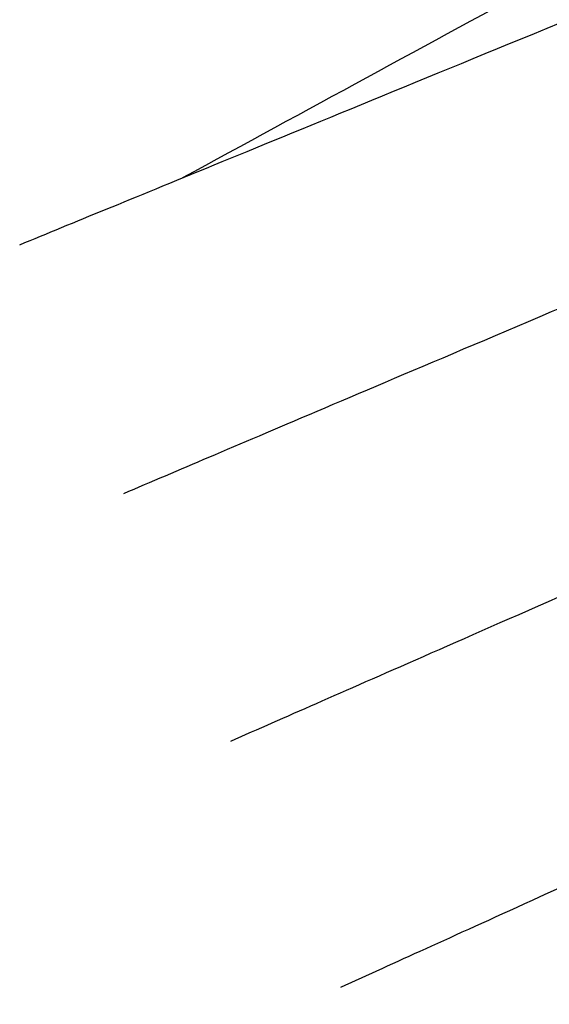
# Model space of a CAD drawing. Header units: millimetres. Extents: x -418 to 440, y -273 to 486.
# Tile 71 of 256: x -389.15 to -385.79, y -151.86 to -145.6. Entities that reach past the tile are written whole.
import ezdxf

# ---------------------------------------------------------------- set-up
doc = ezdxf.new("R2010")
doc.units = ezdxf.units.MM
doc.layers.add('mousse 2', color=7, linetype='Continuous', true_color=0x616161)

msp = doc.modelspace()

# ---------------------------------------------------------------- linework, layer by layer
at = {"layer": 'mousse 2'}
msp.add_open_spline([(-207.4613, -47.5037, 420), (-333.0657, -116.6563, 420), (-388.1172, -146.6077, 384.4445)], degree=2, dxfattribs=at)
for points, weights in [([(-389.1501, -147.032, 149.5416), (-380.2855, -143.3906, 40), (-278.5731, -101.6081, 40)], [1, 0.737276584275, 1]), ([(-388.4898, -148.6123, 149.5417), (-379.6704, -144.8628, 40), (-278.4759, -101.8408, 40)], [1, 0.737276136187, 1]), ([(-387.8093, -150.1859, 149.5419), (-379.0366, -146.329, 40), (-278.3758, -102.0723, 40)], [1, 0.737275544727, 1]), ([(-387.1104, -151.7499, 149.5422), (-378.3857, -147.7861, 40), (-278.2729, -102.3025, 40)], [1, 0.737274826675, 1]), ([(-386.4076, -153.2725, 149.5425), (-377.7312, -149.2047, 40), (-278.1694, -102.5267, 40)], [1, 0.737273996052, 1]), ([(-386.0511, -154.0278, 149.5426), (-377.3991, -149.9084, 40), (-278.1166, -102.6383, 40)], [1, 0.737273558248, 1])]:
    msp.add_rational_spline(points, weights, degree=2, dxfattribs=at)

doc.saveas('drawing.dxf')
